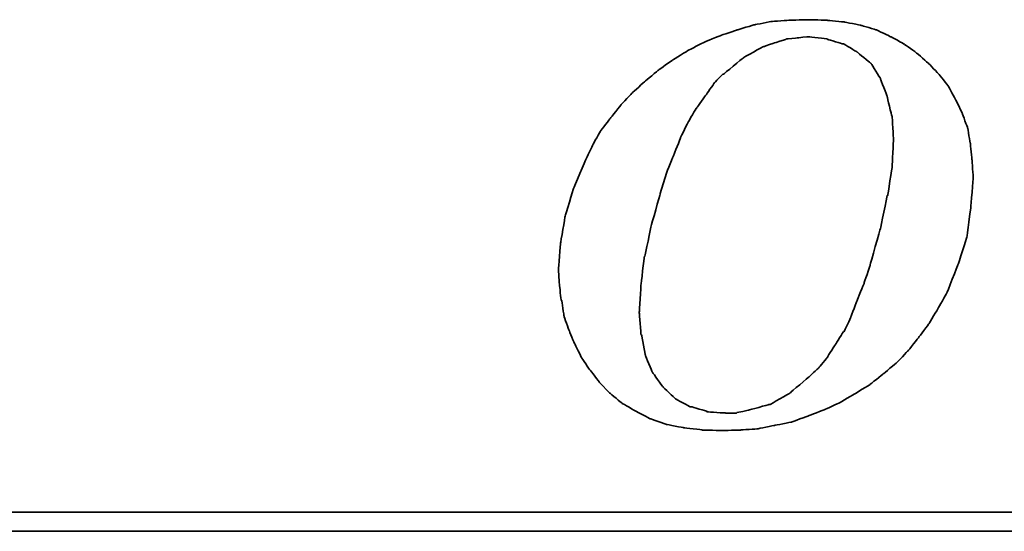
# Model space of a CAD drawing. Extents: x -262 to 1079, y 53 to 210.
# Tile 35 of 50: x 1018.43 to 1027.44, y 141.53 to 146.22. Entities that reach past the tile are written whole.
import ezdxf

# ---------------------------------------------------------------- set-up
doc = ezdxf.new("R2010")
doc.units = 0
doc.header["$MEASUREMENT"] = 0
doc.layers.add('DIM', color=4, linetype='CONTINUOUS')
doc.layers.add('layer 1', color=7, linetype='CONTINUOUS')

# ---------------------------------------------------------------- blocks, each defined once
blk = doc.blocks.new('TBI MOTION logo(完整正式版)')
at = {"layer": 'layer 1', "color": 22, "lineweight": 35}
for points, knots in [([(-11.34375, -6.98375), (-11.34375, -6.98375), (-10.91375, -7.43875), (-10.91375, -7.43875), (-10.91375, -7.43875), (-10.91375, -7.43875), (-10.38625, -7.87125), (-10.38625, -7.87125), (-10.38625, -7.87125), (-10.38625, -7.87125), (-9.81125, -8.20375), (-9.81125, -8.20375), (-9.81125, -8.20375), (-9.81125, -8.20375), (-9.21125, -8.51875), (-9.21125, -8.51875), (-9.21125, -8.51875), (-9.21125, -8.51875), (-8.51625, -8.75875), (-8.51625, -8.75875), (-8.51625, -8.75875), (-8.51625, -8.75875), (-7.77125, -8.90375), (-7.77125, -8.90375), (-7.77125, -8.90375), (-7.77125, -8.90375), (-6.97875, -8.99875), (-6.97875, -8.99875), (-6.97875, -8.99875), (-6.97875, -8.99875), (-6.14125, -9.02375), (-6.14125, -9.02375), (-6.14125, -9.02375), (-6.14125, -9.02375), (-5.37125, -8.99875), (-5.37125, -8.99875), (-5.37125, -8.99875), (-5.37125, -8.99875), (-4.65375, -8.94875), (-4.65375, -8.94875), (-4.65375, -8.94875), (-4.65375, -8.94875), (-3.93375, -8.80625), (-3.93375, -8.80625), (-3.93375, -8.80625), (-3.93375, -8.80625), (-3.21375, -8.66375), (-3.21375, -8.66375), (-3.21375, -8.66375), (-3.21375, -8.66375), (-2.49375, -8.39875), (-2.49375, -8.39875), (-2.49375, -8.39875), (-2.49375, -8.39875), (-1.79875, -8.13375), (-1.79875, -8.13375), (-1.79875, -8.13375), (-1.79875, -8.13375), (-1.17375, -7.84375), (-1.17375, -7.84375), (-1.17375, -7.84375), (-1.17375, -7.84375), (-0.52375, -7.46375), (-0.52375, -7.46375), (-0.52375, -7.46375), (-0.52375, -7.46375), (0.10124, -7.07875), (0.10124, -7.07875), (0.10124, -7.07875), (0.10124, -7.07875), (0.67625, -6.62375), (0.67625, -6.62375), (0.67625, -6.62375), (0.67625, -6.62375), (1.24874, -6.14375), (1.24874, -6.14375), (1.24874, -6.14375), (1.24874, -6.14375), (1.72874, -5.64125), (1.72874, -5.64125), (1.72874, -5.64125), (1.72874, -5.64125), (2.18624, -5.06375), (2.18624, -5.06375), (2.18624, -5.06375), (2.18624, -5.06375), (2.61625, -4.48874), (2.61625, -4.48874), (2.61625, -4.48874), (2.61625, -4.48874), (3.00125, -3.83874), (3.00125, -3.83874), (3.00125, -3.83874), (3.00125, -3.83874), (3.36124, -3.21374), (3.36124, -3.21374), (3.36124, -3.21374), (3.36124, -3.21374), (3.84374, -1.99125), (3.84374, -1.99125), (3.84374, -1.99125), (3.84374, -1.99125), (4.22625, -0.81875), (4.22625, -0.81875), (4.22625, -0.81875), (4.22625, -0.81875), (4.39125, 0.45624), (4.39125, 0.45624), (4.39125, 0.45624), (4.39125, 0.45624), (4.48874, 1.70124), (4.48874, 1.70124), (4.48874, 1.70124), (4.48874, 1.70124), (4.43874, 2.44625), (4.43874, 2.44625), (4.43874, 2.44625), (4.43874, 2.44625), (4.36874, 3.14125), (4.36874, 3.14125), (4.36874, 3.14125), (4.36874, 3.14125), (4.25125, 3.81125), (4.25125, 3.81125), (4.25125, 3.81125), (4.25125, 3.81125), (4.03124, 4.41125), (4.03124, 4.41125), (4.03124, 4.41125), (4.03124, 4.41125), (3.74374, 5.01125), (3.74374, 5.01125), (3.74374, 5.01125), (3.74374, 5.01125), (3.43124, 5.58875), (3.43124, 5.58875), (3.43124, 5.58875), (3.43124, 5.58875), (3.02625, 6.09125), (3.02625, 6.09125), (3.02625, 6.09125), (3.02625, 6.09125), (2.59374, 6.54875), (2.59374, 6.54875), (2.59374, 6.54875), (2.59374, 6.54875), (2.09124, 6.98125), (2.09124, 6.98125), (2.09124, 6.98125), (2.09124, 6.98125), (1.56124, 7.36625), (1.56124, 7.36625), (1.56124, 7.36625), (1.56124, 7.36625), (0.98624, 7.67625), (0.98624, 7.67625), (0.98624, 7.67625), (0.98624, 7.67625), (0.38624, 7.96375), (0.38624, 7.96375), (0.38624, 7.96375), (0.38624, 7.96375), (-0.25875, 8.15625), (-0.25875, 8.15625), (-0.25875, 8.15625), (-0.25875, 8.15625), (-0.98125, 8.30125), (-0.98125, 8.30125), (-0.98125, 8.30125), (-0.98125, 8.30125), (-1.70124, 8.37125), (-1.70124, 8.37125), (-1.70124, 8.37125), (-1.70124, 8.37125), (-2.49375, 8.39624), (-2.49375, 8.39624), (-2.49375, 8.39624), (-2.49375, 8.39624), (-3.28625, 8.37125), (-3.28625, 8.37125), (-3.28625, 8.37125), (-3.28625, 8.37125), (-4.05125, 8.32125), (-4.05125, 8.32125), (-4.05125, 8.32125), (-4.05125, 8.32125), (-4.77375, 8.18125), (-4.77375, 8.18125), (-4.77375, 8.18125), (-4.77375, 8.18125), (-5.51625, 7.96375), (-5.51625, 7.96375), (-5.51625, 7.96375), (-5.51625, 7.96375), (-6.21125, 7.72625), (-6.21125, 7.72625), (-6.21125, 7.72625), (-6.21125, 7.72625), (-6.92875, 7.43625), (-6.92875, 7.43625), (-6.92875, 7.43625), (-6.92875, 7.43625), (-7.57875, 7.10125), (-7.57875, 7.10125), (-7.57875, 7.10125), (-7.57875, 7.10125), (-8.24875, 6.69125), (-8.24875, 6.69125), (-8.24875, 6.69125), (-8.24875, 6.69125), (-8.84875, 6.26125), (-8.84875, 6.26125), (-8.84875, 6.26125), (-8.84875, 6.26125), (-9.42625, 5.78125), (-9.42625, 5.78125), (-9.42625, 5.78125), (-9.42625, 5.78125), (-9.95375, 5.30125), (-9.95375, 5.30125), (-9.95375, 5.30125), (-9.95375, 5.30125), (-10.43375, 4.79624), (-10.43375, 4.79624), (-10.43375, 4.79624), (-10.43375, 4.79624), (-10.88875, 4.22125), (-10.88875, 4.22125), (-10.88875, 4.22125), (-10.88875, 4.22125), (-11.29875, 3.69375), (-11.29875, 3.69375), (-11.29875, 3.69375), (-11.29875, 3.69375), (-11.63375, 3.09125), (-11.63375, 3.09125), (-11.63375, 3.09125), (-11.63375, 3.09125), (-11.91875, 2.49625), (-11.91875, 2.49625), (-11.91875, 2.49625), (-11.91875, 2.49625), (-12.44875, 1.24625), (-12.44875, 1.24625), (-12.44875, 1.24625), (-12.44875, 1.24625), (-12.80875, 0.06874), (-12.80875, 0.06874), (-12.80875, 0.06874), (-12.80875, 0.06874), (-12.99875, -1.07875), (-12.99875, -1.07875), (-12.99875, -1.07875), (-12.99875, -1.07875), (-13.09375, -2.18375), (-13.09375, -2.18375), (-13.09375, -2.18375), (-13.09375, -2.18375), (-13.04875, -2.85375), (-13.04875, -2.85375), (-13.04875, -2.85375), (-13.04875, -2.85375), (-12.97375, -3.50375), (-12.97375, -3.50375), (-12.97375, -3.50375), (-12.97375, -3.50375), (-12.95375, -3.50375), (-12.95375, -3.50375), (-12.95375, -3.50375), (-12.95375, -3.50375), (-12.85375, -4.17375), (-12.85375, -4.17375), (-12.85375, -4.17375), (-12.85375, -4.17375), (-12.63875, -4.77624), (-12.63875, -4.77624), (-12.63875, -4.77624), (-12.63875, -4.77624), (-12.39875, -5.35125), (-12.39875, -5.35125), (-12.39875, -5.35125), (-12.39875, -5.35125), (-12.11375, -5.92875), (-12.11375, -5.92875), (-12.11375, -5.92875), (-12.11375, -5.92875), (-11.75375, -6.45375), (-11.75375, -6.45375), (-11.75375, -6.45375), (-11.75375, -6.45375), (-11.34375, -6.98375), (-11.34375, -6.98375)], [0, 0, 0, 0, 0.01369863, 0.01369863, 0.01369863, 0.01369864, 0.02739726, 0.02739726, 0.02739726, 0.02739727, 0.04109589, 0.04109589, 0.04109589, 0.0410959, 0.05479452, 0.05479452, 0.05479452, 0.05479453, 0.06849315, 0.06849315, 0.06849315, 0.06849316, 0.08219178, 0.08219178, 0.08219178, 0.08219179, 0.09589041, 0.09589041, 0.09589041, 0.09589042, 0.10958904, 0.10958904, 0.10958904, 0.10958905, 0.12328767, 0.12328767, 0.12328767, 0.12328768, 0.1369863, 0.1369863, 0.1369863, 0.13698631, 0.15068493, 0.15068493, 0.15068493, 0.15068494, 0.16438356, 0.16438356, 0.16438356, 0.16438357, 0.17808219, 0.17808219, 0.17808219, 0.1780822, 0.19178082, 0.19178082, 0.19178082, 0.19178083, 0.20547945, 0.20547945, 0.20547945, 0.20547946, 0.21917808, 0.21917808, 0.21917808, 0.21917809, 0.23287671, 0.23287671, 0.23287671, 0.23287672, 0.24657534, 0.24657534, 0.24657534, 0.24657535, 0.26027397, 0.26027397, 0.26027397, 0.26027398, 0.2739726, 0.2739726, 0.2739726, 0.27397261, 0.28767123, 0.28767123, 0.28767123, 0.28767124, 0.30136986, 0.30136986, 0.30136986, 0.30136987, 0.31506849, 0.31506849, 0.31506849, 0.3150685, 0.32876712, 0.32876712, 0.32876712, 0.32876713, 0.34246575, 0.34246575, 0.34246575, 0.34246576, 0.35616438, 0.35616438, 0.35616438, 0.35616439, 0.36986301, 0.36986301, 0.36986301, 0.36986302, 0.38356164, 0.38356164, 0.38356164, 0.38356165, 0.39726027, 0.39726027, 0.39726027, 0.39726028, 0.4109589, 0.4109589, 0.4109589, 0.41095891, 0.42465753, 0.42465753, 0.42465753, 0.42465754, 0.43835616, 0.43835616, 0.43835616, 0.43835617, 0.45205479, 0.45205479, 0.45205479, 0.4520548, 0.46575342, 0.46575342, 0.46575342, 0.46575343, 0.47945205, 0.47945205, 0.47945205, 0.47945206, 0.49315068, 0.49315068, 0.49315068, 0.49315069, 0.50684932, 0.50684932, 0.50684932, 0.50684933, 0.52054795, 0.52054795, 0.52054795, 0.52054796, 0.53424658, 0.53424658, 0.53424658, 0.53424659, 0.54794521, 0.54794521, 0.54794521, 0.54794522, 0.56164384, 0.56164384, 0.56164384, 0.56164385, 0.57534247, 0.57534247, 0.57534247, 0.57534248, 0.5890411, 0.5890411, 0.5890411, 0.58904111, 0.60273973, 0.60273973, 0.60273973, 0.60273974, 0.61643836, 0.61643836, 0.61643836, 0.61643837, 0.63013699, 0.63013699, 0.63013699, 0.630137, 0.64383562, 0.64383562, 0.64383562, 0.64383563, 0.65753425, 0.65753425, 0.65753425, 0.65753426, 0.67123288, 0.67123288, 0.67123288, 0.67123289, 0.68493151, 0.68493151, 0.68493151, 0.68493152, 0.69863014, 0.69863014, 0.69863014, 0.69863015, 0.71232877, 0.71232877, 0.71232877, 0.71232878, 0.7260274, 0.7260274, 0.7260274, 0.72602741, 0.73972603, 0.73972603, 0.73972603, 0.73972604, 0.75342466, 0.75342466, 0.75342466, 0.75342467, 0.76712329, 0.76712329, 0.76712329, 0.7671233, 0.78082192, 0.78082192, 0.78082192, 0.78082193, 0.79452055, 0.79452055, 0.79452055, 0.79452056, 0.80821918, 0.80821918, 0.80821918, 0.80821919, 0.82191781, 0.82191781, 0.82191781, 0.82191782, 0.83561644, 0.83561644, 0.83561644, 0.83561645, 0.84931507, 0.84931507, 0.84931507, 0.84931508, 0.8630137, 0.8630137, 0.8630137, 0.86301371, 0.87671233, 0.87671233, 0.87671233, 0.87671234, 0.89041096, 0.89041096, 0.89041096, 0.89041097, 0.90410959, 0.90410959, 0.90410959, 0.9041096, 0.91780822, 0.91780822, 0.91780822, 0.91780823, 0.93150685, 0.93150685, 0.93150685, 0.93150686, 0.94520548, 0.94520548, 0.94520548, 0.94520549, 0.95890411, 0.95890411, 0.95890411, 0.95890412, 0.97260274, 0.97260274, 0.97260274, 0.97260275, 0.98630137, 0.98630137, 0.98630137, 0.98630138, 1, 1, 1, 1]), ([(-8.77875, 1.03124), (-8.77875, 1.03124), (-8.51625, 1.89625), (-8.51625, 1.89625), (-8.51625, 1.89625), (-8.51625, 1.89625), (-8.20375, 2.66375), (-8.20375, 2.66375), (-8.20375, 2.66375), (-8.20375, 2.66375), (-7.91625, 3.38125), (-7.91625, 3.38125), (-7.91625, 3.38125), (-7.91625, 3.38125), (-7.91625, 3.40624), (-7.91625, 3.40624), (-7.91625, 3.40624), (-7.91625, 3.40624), (-7.57875, 4.07624), (-7.57875, 4.07624), (-7.57875, 4.07624), (-7.57875, 4.07624), (-7.24375, 4.65125), (-7.24375, 4.65125), (-7.24375, 4.65125), (-7.24375, 4.65125), (-7.21875, 4.65125), (-7.21875, 4.65125), (-7.21875, 4.65125), (-7.21875, 4.65125), (-7.21875, 4.67624), (-7.21875, 4.67624), (-7.21875, 4.67624), (-7.21875, 4.67624), (-6.83625, 5.20375), (-6.83625, 5.20375), (-6.83625, 5.20375), (-6.83625, 5.20375), (-6.49875, 5.68625), (-6.49875, 5.68625), (-6.49875, 5.68625), (-6.49875, 5.68625), (-6.49875, 5.70625), (-6.49875, 5.70625), (-6.49875, 5.70625), (-6.49875, 5.70625), (-6.11625, 6.09125), (-6.11625, 6.09125), (-6.11625, 6.09125), (-6.11625, 6.09125), (-6.09125, 6.09125), (-6.09125, 6.09125), (-6.09125, 6.09125), (-6.09125, 6.09125), (-5.27375, 6.76625), (-5.27375, 6.76625), (-5.27375, 6.76625), (-5.27375, 6.76625), (-5.24875, 6.76625), (-5.24875, 6.76625), (-5.24875, 6.76625), (-5.24875, 6.76625), (-5.24875, 6.78625), (-5.24875, 6.78625), (-5.24875, 6.78625), (-5.24875, 6.78625), (-4.38875, 7.26624), (-4.38875, 7.26624), (-4.38875, 7.26624), (-4.38875, 7.26624), (-4.36125, 7.26624), (-4.36125, 7.26624), (-4.36125, 7.26624), (-4.36125, 7.26624), (-3.93375, 7.41125), (-3.93375, 7.41125), (-3.93375, 7.41125), (-3.93375, 7.41125), (-3.47375, 7.55625), (-3.47375, 7.55625), (-3.47375, 7.55625), (-3.47375, 7.55625), (-3.45375, 7.55625), (-3.45375, 7.55625), (-3.45375, 7.55625), (-3.45375, 7.55625), (-3.42875, 7.58124), (-3.42875, 7.58124), (-3.42875, 7.58124), (-3.42875, 7.58124), (-2.97375, 7.62625), (-2.97375, 7.62625), (-2.97375, 7.62625), (-2.97375, 7.62625), (-2.49375, 7.67625), (-2.49375, 7.67625), (-2.49375, 7.67625), (-2.49375, 7.67625), (-2.46875, 7.67625), (-2.46875, 7.67625), (-2.46875, 7.67625), (-2.46875, 7.67625), (-1.70124, 7.58124), (-1.70124, 7.58124), (-1.70124, 7.58124), (-1.70124, 7.58124), (-1.67875, 7.55625), (-1.67875, 7.55625), (-1.67875, 7.55625), (-1.67875, 7.55625), (-1.65375, 7.55625), (-1.65375, 7.55625), (-1.65375, 7.55625), (-1.65375, 7.55625), (-1.03125, 7.36625), (-1.03125, 7.36625), (-1.03125, 7.36625), (-1.03125, 7.36625), (-1.00625, 7.36625), (-1.00625, 7.36625), (-1.00625, 7.36625), (-1.00625, 7.36625), (-0.43124, 7.02624), (-0.43124, 7.02624), (-0.43124, 7.02624), (-0.43124, 7.02624), (-0.40625, 7.00624), (-0.40625, 7.00624), (-0.40625, 7.00624), (-0.40625, 7.00624), (0.12124, 6.57124), (0.12124, 6.57124), (0.12124, 6.57124), (0.12124, 6.57124), (0.14624, 6.54875), (0.14624, 6.54875), (0.14624, 6.54875), (0.14624, 6.54875), (0.17124, 6.52375), (0.17124, 6.52375), (0.17124, 6.52375), (0.17124, 6.52375), (0.55625, 5.89875), (0.55625, 5.89875), (0.55625, 5.89875), (0.55625, 5.89875), (0.55625, 5.87625), (0.55625, 5.87625), (0.55625, 5.87625), (0.55625, 5.87625), (0.84124, 5.15625), (0.84124, 5.15625), (0.84124, 5.15625), (0.84124, 5.15625), (0.84124, 5.13125), (0.84124, 5.13125), (0.84124, 5.13125), (0.84124, 5.13125), (1.03624, 4.31875), (1.03624, 4.31875), (1.03624, 4.31875), (1.03624, 4.31875), (1.05624, 4.31875), (1.05624, 4.31875), (1.05624, 4.31875), (1.05624, 4.31875), (1.05624, 4.29125), (1.05624, 4.29125), (1.05624, 4.29125), (1.05624, 4.29125), (1.10625, 3.33125), (1.10625, 3.33125), (1.10625, 3.33125), (1.10625, 3.33125), (1.10625, 3.30875), (1.10625, 3.30875), (1.10625, 3.30875), (1.10625, 3.30875), (1.05624, 2.20624), (1.05624, 2.20624), (1.05624, 2.20624), (1.05624, 2.20624), (1.05624, 2.18124), (1.05624, 2.18124), (1.05624, 2.18124), (1.05624, 2.18124), (0.86624, 0.93624), (0.86624, 0.93624), (0.86624, 0.93624), (0.86624, 0.93624), (0.84124, 0.93624), (0.84124, 0.93624), (0.84124, 0.93624), (0.84124, 0.93624), (0.55625, -0.45874), (0.55625, -0.45874), (0.55625, -0.45874), (0.55625, -0.45874), (0.12124, -1.99125), (0.12124, -1.99125), (0.12124, -1.99125), (0.12124, -1.99125), (0.12124, -2.01874), (0.12124, -2.01874), (0.12124, -2.01874), (0.12124, -2.01874), (-0.13874, -2.78375), (-0.13874, -2.78375), (-0.13874, -2.78375), (-0.13874, -2.78375), (-0.43124, -3.50375), (-0.43124, -3.50375), (-0.43124, -3.50375), (-0.43124, -3.50375), (-0.69375, -4.19875), (-0.69375, -4.19875), (-0.69375, -4.19875), (-0.69375, -4.19875), (-0.69375, -4.22375), (-0.69375, -4.22375), (-0.69375, -4.22375), (-0.69375, -4.22375), (-0.98125, -4.82374), (-0.98125, -4.82374), (-0.98125, -4.82374), (-0.98125, -4.82374), (-1.00625, -4.82374), (-1.00625, -4.82374), (-1.00625, -4.82374), (-1.00625, -4.82374), (-1.33875, -5.35125), (-1.33875, -5.35125), (-1.33875, -5.35125), (-1.33875, -5.35125), (-1.67875, -5.87875), (-1.67875, -5.87875), (-1.67875, -5.87875), (-1.67875, -5.87875), (-1.67875, -5.90375), (-1.67875, -5.90375), (-1.67875, -5.90375), (-1.67875, -5.90375), (-2.05875, -6.35875), (-2.05875, -6.35875), (-2.05875, -6.35875), (-2.05875, -6.35875), (-2.08375, -6.38375), (-2.08375, -6.38375), (-2.08375, -6.38375), (-2.08375, -6.38375), (-2.46875, -6.74375), (-2.46875, -6.74375), (-2.46875, -6.74375), (-2.46875, -6.74375), (-3.25875, -7.41625), (-3.25875, -7.41625), (-3.25875, -7.41625), (-3.25875, -7.41625), (-3.28625, -7.43875), (-3.28625, -7.43875), (-3.28625, -7.43875), (-3.28625, -7.43875), (-4.12375, -7.91875), (-4.12375, -7.91875), (-4.12375, -7.91875), (-4.12375, -7.91875), (-4.14875, -7.91875), (-4.14875, -7.91875), (-4.14875, -7.91875), (-4.14875, -7.91875), (-4.17125, -7.91875), (-4.17125, -7.91875), (-4.17125, -7.91875), (-4.17125, -7.91875), (-5.03375, -8.15875), (-5.03375, -8.15875), (-5.03375, -8.15875), (-5.03375, -8.15875), (-5.51625, -8.25625), (-5.51625, -8.25625), (-5.51625, -8.25625), (-5.51625, -8.25625), (-5.54125, -8.27875), (-5.54125, -8.27875), (-5.54125, -8.27875), (-5.54125, -8.27875), (-5.56375, -8.27875), (-5.56375, -8.27875), (-5.56375, -8.27875), (-5.56375, -8.27875), (-5.99625, -8.27875), (-5.99625, -8.27875), (-5.99625, -8.27875), (-5.99625, -8.27875), (-6.76375, -8.23125), (-6.76375, -8.23125), (-6.76375, -8.23125), (-6.76375, -8.23125), (-6.78875, -8.23125), (-6.78875, -8.23125), (-6.78875, -8.23125), (-6.78875, -8.23125), (-6.78875, -8.20375), (-6.78875, -8.20375), (-6.78875, -8.20375), (-6.78875, -8.20375), (-7.45875, -8.01375), (-7.45875, -8.01375), (-7.45875, -8.01375), (-7.45875, -8.01375), (-7.48375, -8.01375), (-7.48375, -8.01375), (-7.48375, -8.01375), (-7.48375, -8.01375), (-7.50875, -8.01375), (-7.50875, -8.01375), (-7.50875, -8.01375), (-7.50875, -8.01375), (-8.13125, -7.67875), (-8.13125, -7.67875), (-8.13125, -7.67875), (-8.13125, -7.67875), (-8.15625, -7.65375), (-8.15625, -7.65375), (-8.15625, -7.65375), (-8.15625, -7.65375), (-8.65875, -7.17375), (-8.65875, -7.17375), (-8.65875, -7.17375), (-8.65875, -7.17375), (-8.68375, -7.14875), (-8.68375, -7.14875), (-8.68375, -7.14875), (-8.68375, -7.14875), (-9.08875, -6.57375), (-9.08875, -6.57375), (-9.08875, -6.57375), (-9.08875, -6.57375), (-9.11375, -6.54875), (-9.11375, -6.54875), (-9.11375, -6.54875), (-9.11375, -6.54875), (-9.11375, -6.52875), (-9.11375, -6.52875), (-9.11375, -6.52875), (-9.11375, -6.52875), (-9.40375, -5.85375), (-9.40375, -5.85375), (-9.40375, -5.85375), (-9.40375, -5.85375), (-9.40375, -5.82875), (-9.40375, -5.82875), (-9.40375, -5.82875), (-9.40375, -5.82875), (-9.56875, -4.96875), (-9.56875, -4.96875), (-9.56875, -4.96875), (-9.56875, -4.96875), (-9.59375, -4.94375), (-9.59375, -4.94375), (-9.59375, -4.94375), (-9.59375, -4.94375), (-9.66375, -4.03375), (-9.66375, -4.03375), (-9.66375, -4.03375), (-9.66375, -4.03375), (-9.66375, -4.00875), (-9.66375, -4.00875), (-9.66375, -4.00875), (-9.66375, -4.00875), (-9.59375, -2.85375), (-9.59375, -2.85375), (-9.59375, -2.85375), (-9.59375, -2.85375), (-9.45125, -1.65875), (-9.45125, -1.65875), (-9.45125, -1.65875), (-9.45125, -1.65875), (-9.42625, -1.63375), (-9.42625, -1.63375), (-9.42625, -1.63375), (-9.42625, -1.63375), (-9.16125, -0.33875), (-9.16125, -0.33875), (-9.16125, -0.33875), (-9.16125, -0.33875), (-8.77875, 1.00624), (-8.77875, 1.00624), (-8.77875, 1.00624), (-8.77875, 1.00624), (-8.77875, 1.03124), (-8.77875, 1.03124)], [0, 0, 0, 0, 0.01020408, 0.01020408, 0.01020408, 0.01020409, 0.02040816, 0.02040816, 0.02040816, 0.02040817, 0.03061224, 0.03061224, 0.03061224, 0.03061225, 0.04081633, 0.04081633, 0.04081633, 0.04081634, 0.05102041, 0.05102041, 0.05102041, 0.05102042, 0.06122449, 0.06122449, 0.06122449, 0.0612245, 0.07142857, 0.07142857, 0.07142857, 0.07142858, 0.08163265, 0.08163265, 0.08163265, 0.08163266, 0.09183673, 0.09183673, 0.09183673, 0.09183674, 0.10204082, 0.10204082, 0.10204082, 0.10204083, 0.1122449, 0.1122449, 0.1122449, 0.11224491, 0.12244898, 0.12244898, 0.12244898, 0.12244899, 0.13265306, 0.13265306, 0.13265306, 0.13265307, 0.14285714, 0.14285714, 0.14285714, 0.14285715, 0.15306122, 0.15306122, 0.15306122, 0.15306123, 0.16326531, 0.16326531, 0.16326531, 0.16326532, 0.17346939, 0.17346939, 0.17346939, 0.1734694, 0.18367347, 0.18367347, 0.18367347, 0.18367348, 0.19387755, 0.19387755, 0.19387755, 0.19387756, 0.20408163, 0.20408163, 0.20408163, 0.20408164, 0.21428571, 0.21428571, 0.21428571, 0.21428572, 0.2244898, 0.2244898, 0.2244898, 0.22448981, 0.23469388, 0.23469388, 0.23469388, 0.23469389, 0.24489796, 0.24489796, 0.24489796, 0.24489797, 0.25510204, 0.25510204, 0.25510204, 0.25510205, 0.26530612, 0.26530612, 0.26530612, 0.26530613, 0.2755102, 0.2755102, 0.2755102, 0.27551021, 0.28571429, 0.28571429, 0.28571429, 0.2857143, 0.29591837, 0.29591837, 0.29591837, 0.29591838, 0.30612245, 0.30612245, 0.30612245, 0.30612246, 0.31632653, 0.31632653, 0.31632653, 0.31632654, 0.32653061, 0.32653061, 0.32653061, 0.32653062, 0.33673469, 0.33673469, 0.33673469, 0.3367347, 0.34693878, 0.34693878, 0.34693878, 0.34693879, 0.35714286, 0.35714286, 0.35714286, 0.35714287, 0.36734694, 0.36734694, 0.36734694, 0.36734695, 0.37755102, 0.37755102, 0.37755102, 0.37755103, 0.3877551, 0.3877551, 0.3877551, 0.38775511, 0.39795918, 0.39795918, 0.39795918, 0.39795919, 0.40816327, 0.40816327, 0.40816327, 0.40816328, 0.41836735, 0.41836735, 0.41836735, 0.41836736, 0.42857143, 0.42857143, 0.42857143, 0.42857144, 0.43877551, 0.43877551, 0.43877551, 0.43877552, 0.44897959, 0.44897959, 0.44897959, 0.4489796, 0.45918367, 0.45918367, 0.45918367, 0.45918368, 0.46938776, 0.46938776, 0.46938776, 0.46938777, 0.47959184, 0.47959184, 0.47959184, 0.47959185, 0.48979592, 0.48979592, 0.48979592, 0.48979593, 0.5, 0.5, 0.5, 0.50000001, 0.51020408, 0.51020408, 0.51020408, 0.51020409, 0.52040816, 0.52040816, 0.52040816, 0.52040817, 0.53061224, 0.53061224, 0.53061224, 0.53061225, 0.54081633, 0.54081633, 0.54081633, 0.54081634, 0.55102041, 0.55102041, 0.55102041, 0.55102042, 0.56122449, 0.56122449, 0.56122449, 0.5612245, 0.57142857, 0.57142857, 0.57142857, 0.57142858, 0.58163265, 0.58163265, 0.58163265, 0.58163266, 0.59183673, 0.59183673, 0.59183673, 0.59183674, 0.60204082, 0.60204082, 0.60204082, 0.60204083, 0.6122449, 0.6122449, 0.6122449, 0.61224491, 0.62244898, 0.62244898, 0.62244898, 0.62244899, 0.63265306, 0.63265306, 0.63265306, 0.63265307, 0.64285714, 0.64285714, 0.64285714, 0.64285715, 0.65306122, 0.65306122, 0.65306122, 0.65306123, 0.66326531, 0.66326531, 0.66326531, 0.66326532, 0.67346939, 0.67346939, 0.67346939, 0.6734694, 0.68367347, 0.68367347, 0.68367347, 0.68367348, 0.69387755, 0.69387755, 0.69387755, 0.69387756, 0.70408163, 0.70408163, 0.70408163, 0.70408164, 0.71428571, 0.71428571, 0.71428571, 0.71428572, 0.7244898, 0.7244898, 0.7244898, 0.72448981, 0.73469388, 0.73469388, 0.73469388, 0.73469389, 0.74489796, 0.74489796, 0.74489796, 0.74489797, 0.75510204, 0.75510204, 0.75510204, 0.75510205, 0.76530612, 0.76530612, 0.76530612, 0.76530613, 0.7755102, 0.7755102, 0.7755102, 0.77551021, 0.78571429, 0.78571429, 0.78571429, 0.7857143, 0.79591837, 0.79591837, 0.79591837, 0.79591838, 0.80612245, 0.80612245, 0.80612245, 0.80612246, 0.81632653, 0.81632653, 0.81632653, 0.81632654, 0.82653061, 0.82653061, 0.82653061, 0.82653062, 0.83673469, 0.83673469, 0.83673469, 0.8367347, 0.84693878, 0.84693878, 0.84693878, 0.84693879, 0.85714286, 0.85714286, 0.85714286, 0.85714287, 0.86734694, 0.86734694, 0.86734694, 0.86734695, 0.87755102, 0.87755102, 0.87755102, 0.87755103, 0.8877551, 0.8877551, 0.8877551, 0.88775511, 0.89795918, 0.89795918, 0.89795918, 0.89795919, 0.90816327, 0.90816327, 0.90816327, 0.90816328, 0.91836735, 0.91836735, 0.91836735, 0.91836736, 0.92857143, 0.92857143, 0.92857143, 0.92857144, 0.93877551, 0.93877551, 0.93877551, 0.93877552, 0.94897959, 0.94897959, 0.94897959, 0.9489796, 0.95918367, 0.95918367, 0.95918367, 0.95918368, 0.96938776, 0.96938776, 0.96938776, 0.96938777, 0.97959184, 0.97959184, 0.97959184, 0.97959185, 0.98979592, 0.98979592, 0.98979592, 0.98979593, 1, 1, 1, 1]), ([(75.90875, -9.47875), (75.90875, -9.47875), (75.90875, -12.28625), (75.90875, -12.28625), (75.90875, -12.28625), (75.90875, -12.28625), (75.90875, -12.47875), (75.90875, -12.47875), (75.90875, -12.47875), (75.90875, -12.47875), (75.71625, -12.47875), (75.71625, -12.47875), (75.71625, -12.47875), (75.71625, -12.47875), (-88.32875, -12.47875), (-88.32875, -12.47875), (-88.32875, -12.47875), (-88.32875, -12.47875), (-88.32875, -13.29375), (-88.32875, -13.29375), (-88.32875, -13.29375), (-88.32875, -13.29375), (82.89125, -13.29375), (82.89125, -13.29375), (82.89125, -13.29375), (82.89125, -13.29375), (75.90875, -9.47875), (75.90875, -9.47875)], [0, 0, 0, 0, 0.14285714, 0.14285714, 0.14285714, 0.14285715, 0.28571429, 0.28571429, 0.28571429, 0.2857143, 0.42857143, 0.42857143, 0.42857143, 0.42857144, 0.57142857, 0.57142857, 0.57142857, 0.57142858, 0.71428571, 0.71428571, 0.71428571, 0.71428572, 0.85714286, 0.85714286, 0.85714286, 0.85714287, 1, 1, 1, 1])]:
    blk.add_open_spline(points, degree=3, knots=knots, dxfattribs=at)

msp = doc.modelspace()

# ---------------------------------------------------------------- block references
at = {"layer": 'DIM', "xscale": 0.2159999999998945, "yscale": 0.2159999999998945, "zscale": 0.2159999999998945}
msp.add_blockref('TBI MOTION logo(完整正式版)', (1026.1866, 144.4047), dxfattribs=at)

doc.saveas('drawing.dxf')
